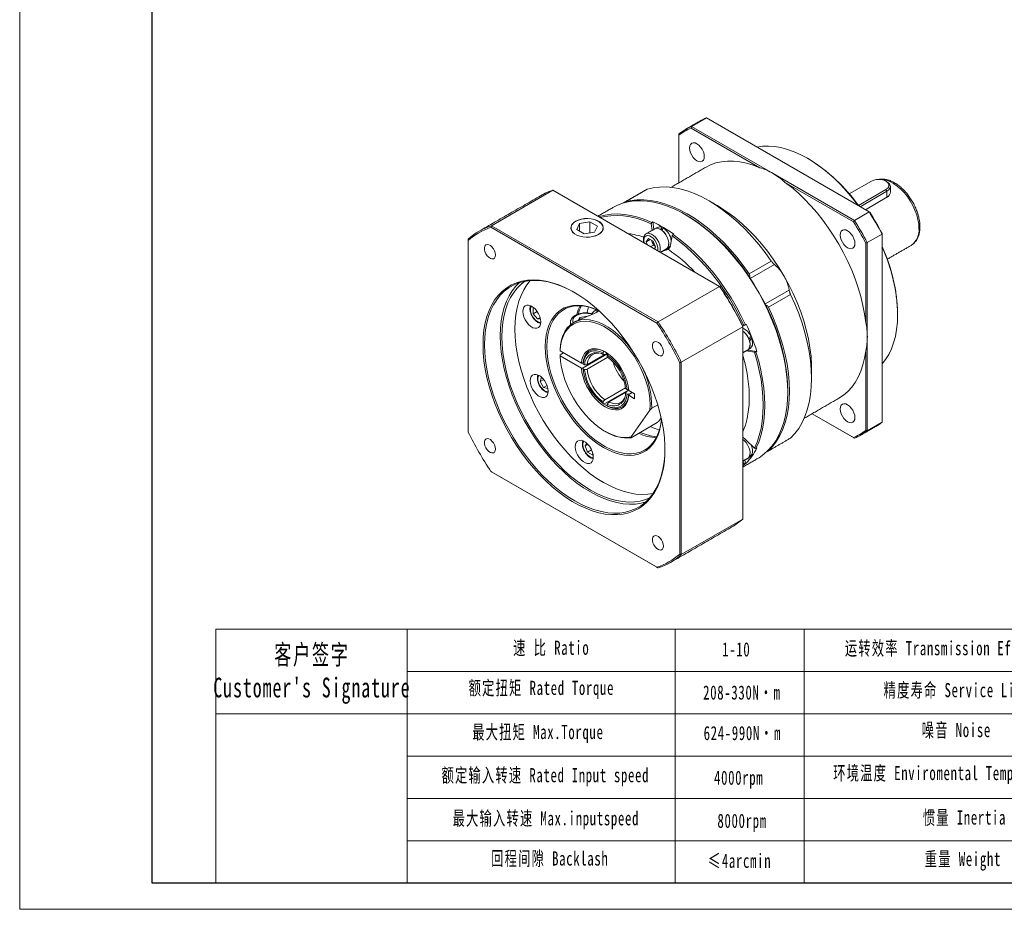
# Model space of a CAD drawing. Header units: millimetres. Extents: x -67 to 891, y -100 to 577.
# Tile 1 of 4: x -67 to 358, y -100 to 283. Entities that reach past the tile are written whole.
import ezdxf

# ---------------------------------------------------------------- set-up
doc = ezdxf.new("R2010")
doc.units = ezdxf.units.MM
doc.header["$LTSCALE"] = 15
doc.layers.get('0').update_dxf_attribs({"lineweight": 18})
doc.layers.add('7标注层', color=4, linetype='Continuous', lineweight=18)
doc.layers.add('图框_外框线', color=7, linetype='Continuous', lineweight=18)
doc.styles.add('标准', font='txt', dxfattribs={"width": 0.667})

msp = doc.modelspace()

# ---------------------------------------------------------------- linework, layer by layer
at = {"color": 7, "linetype": 'Continuous', "lineweight": 15}
for p, q in [((229.69, 240.95), (223.32, 237.27)), ((299.97, 200.37), (229.69, 240.95)), ((217.81, 234.09), (217.81, 233.53)), ((252.76, 219.46), (223.1, 236.58)), ((223.32, 237.27), (258.46, 216.99)), ((217.81, 233.53), (217.81, 212.96)), ((258.46, 216.99), (293.6, 196.7)), ((293.12, 196.16), (263.46, 213.29)), ((300.96, 213.68), (291.36, 208.13)), ((163.5, 209.77), (136.98, 194.46)), ((235.35, 168.29), (163.5, 209.77)), ((204.07, 210.16), (194.53, 204.65)), ((295.26, 203.2), (307.18, 210.08)), ((307.61, 209.35), (296.02, 202.66)), ((307.61, 209.35), (307.18, 210.08)), ((307.61, 206.73), (307.61, 209.35)), ((309.07, 211.39), (309.07, 208.9)), ((307.61, 206.73), (298.28, 201.35)), ((293.6, 196.7), (299.97, 200.37)), ((179.4, 196.09), (174.94, 195.4)), ((182.67, 194.21), (179.4, 196.09)), ((179.4, 191.31), (179.4, 196.09)), ((206.17, 195.88), (206.53, 196.08)), ((206.53, 196.08), (206.98, 192.84)), ((208.35, 152.44), (136.75, 193.77)), ((136.98, 194.46), (208.83, 152.98)), ((174.94, 195.4), (173.75, 192.83)), ((173.75, 192.83), (177.01, 190.94)), ((174.94, 192.14), (174.94, 195.4)), ((177.01, 190.94), (181.47, 191.63)), ((181.47, 191.63), (182.67, 194.21)), ((206.27, 192.43), (205.88, 195.23)), ((210.43, 193.77), (210.43, 192.55)), ((126.94, 188.66), (126.94, 188.11)), ((126.94, 188.11), (126.94, 105.42)), ((203.67, 187.51), (204.69, 188.96)), ((205.44, 188.53), (203.67, 187.51)), ((204.14, 186.3), (203.67, 187.51)), ((204.69, 188.96), (206.73, 187.78)), ((206.3, 187.42), (206, 188.21)), ((206.81, 186.1), (206.3, 187.42)), ((206.73, 187.78), (207.75, 185.15)), ((214.88, 190.04), (214.21, 186.03)), ((215.65, 190.81), (215.3, 190.61)), ((298.42, 152.74), (298.42, 186.99)), ((305.49, 190.82), (299.12, 187.14)), ((299.12, 187.14), (299.12, 146.56)), ((305.49, 191.07), (305.49, 190.82)), ((305.49, 109.66), (305.49, 190.82)), ((206.81, 186.1), (205.65, 185.43)), ((207.55, 185.68), (206.81, 186.1)), ((207.75, 185.15), (207.29, 184.49)), ((248.15, 173.7), (257.7, 179.21)), ((259.03, 177.71), (248.64, 171.71)), ((208.83, 152.98), (235.35, 168.29)), ((255, 160.7), (265.39, 166.7)), ((266.02, 164.8), (256.47, 159.29)), ((155.01, 158.78), (155.52, 158.82)), ((155.01, 156.42), (155.01, 158.78)), ((156.72, 157.41), (155.01, 156.42)), ((182.45, 158.17), (182.45, 157.23)), ((156.78, 154.22), (155.01, 156.42)), ((157.95, 154.9), (156.78, 154.22)), ((158.1, 154.34), (156.78, 154.22)), ((174.53, 153.8), (175.05, 154.92)), ((175.05, 154.92), (178.4, 155.44)), ((175.05, 154.02), (175.05, 154.92)), ((312.2, 156.57), (312.2, 156.16)), ((171, 152.69), (171, 151.71)), ((245.38, 150.9), (218.87, 135.59)), ((245.35, 151.24), (245.9, 151.45)), ((245.38, 151.17), (245.38, 150.9)), ((245.38, 67.93), (245.38, 150.9)), ((246.52, 151.76), (246.88, 151.97)), ((249.17, 146.09), (248.34, 146.02)), ((299.12, 146.56), (299.12, 105.98)), ((175.77, 135.11), (166.56, 140.43)), ((250.4, 139.85), (246.79, 140.42)), ((247.5, 140.83), (251.44, 140.21)), ((251.44, 140.21), (251.08, 140.01)), ((298.42, 106.14), (298.42, 140.39)), ((166.56, 138.8), (167.97, 139.61)), ((166.56, 138.39), (175.77, 133.07)), ((176.47, 133.13), (187.14, 139.29)), ((187.19, 137.68), (178.25, 132.52)), ((178.26, 134.55), (185.73, 138.87)), ((185.1, 139.68), (185.1, 138.92)), ((186.88, 139.48), (185.81, 138.86)), ((186.87, 137.9), (186.87, 138.66)), ((176.48, 132.73), (177.13, 132.35)), ((177.14, 134.38), (176.49, 134.76)), ((218.16, 52.77), (218.16, 135.45)), ((218.87, 135.59), (218.87, 52.62)), ((275.08, 132.69), (275.08, 128.6)), ((158, 127.22), (158.51, 129.12)), ((159.5, 128.09), (158, 127.22)), ((159.44, 124.72), (158, 127.22)), ((160.94, 125.59), (159.44, 124.72)), ((161.34, 124.22), (159.44, 124.72)), ((196.17, 123.71), (185.46, 117.52)), ((185.81, 119.37), (194.79, 124.55)), ((195.49, 123.79), (194.83, 124.17)), ((195.14, 122.77), (196.2, 123.38)), ((198.71, 121.87), (196.2, 123.32)), ((195.1, 122.69), (187.58, 118.35)), ((194.84, 122.12), (195.5, 121.75)), ((197.56, 122.53), (196.2, 121.75)), ((197.61, 122.5), (196.2, 121.69)), ((196.2, 121.28), (198.71, 119.83)), ((198.71, 119.83), (198.71, 121.87)), ((264.83, 123.09), (264.83, 122.68)), ((185.1, 118.49), (185.1, 117.73)), ((186.87, 116.71), (186.87, 117.47)), ((197.24, 103.39), (205.35, 114.91)), ((206.11, 115.7), (208.7, 117.2)), ((209.27, 110.33), (210.17, 111.62)), ((275.3, 113.36), (293.12, 103.08)), ((293.6, 102.8), (275.3, 113.36)), ((197.19, 103.01), (208.5, 109.54)), ((299.12, 105.98), (305.49, 109.66)), ((246.77, 102.12), (250.4, 98.5)), ((256.47, 97.36), (266.02, 102.87)), ((177.36, 99.44), (178.12, 100.53)), ((178.53, 100.12), (177.36, 99.44)), ((178.38, 96.81), (177.36, 99.44)), ((180.1, 97.8), (178.38, 96.81)), ((251.08, 98.37), (251.44, 98.57)), ((180.42, 95.64), (178.38, 96.81)), ((180.71, 96.05), (180.42, 95.64)), ((249.17, 95.31), (249.04, 95.48)), ((245.38, 91.59), (245.9, 92.09)), ((246.52, 91.88), (245.38, 90.8)), ((245.9, 92.09), (245.4, 92.87)), ((246.1, 93.28), (246.88, 92.08)), ((246.88, 92.08), (246.52, 91.88)), ((136.75, 88.44), (208.35, 47.1)), ((208.83, 46.83), (136.98, 88.31)), ((218.87, 52.62), (245.38, 67.93))]:
    msp.add_line(p, q, dxfattribs=at)
for p, q in [((100.64, 20.47), (100.64, -89.04)), ((216.24, 20.47), (216.24, -89.04))]:
    msp.add_line(p, q)
for points in [[(222.43, 227.96), (222.54, 228.85), (222.85, 229.55), (223.36, 230.02), (224.02, 230.22), (224.79, 230.15), (225.61, 229.8), (226.43, 229.2), (227.2, 228.39), (227.86, 227.42), (228.37, 226.37), (228.68, 225.3), (228.79, 224.29), (228.68, 223.4), (228.37, 222.7), (227.86, 222.23), (227.2, 222.02), (226.43, 222.1), (225.61, 222.45), (224.79, 223.05), (224.02, 223.86), (223.36, 224.82), (222.85, 225.88), (222.54, 226.95), (222.43, 227.96)], [(295.16, 203.15), (292.76, 206.28), (290.19, 209.33), (287.52, 212.21), (284.78, 214.9), (281.97, 217.4), (279.11, 219.67), (276.22, 221.71), (273.31, 223.52), (270.41, 225.07), (267.52, 226.36), (264.66, 227.39), (261.85, 228.14), (259.1, 228.62), (256.44, 228.81), (253.87, 228.73), (251.47, 228.37)], [(229.36, 219.63), (231.52, 220.7), (233.82, 221.51), (236.25, 222.04), (238.8, 222.3), (241.44, 222.28), (244.18, 221.98), (246.98, 221.41), (249.85, 220.57), (252.76, 219.46)], [(263.46, 213.29), (266.37, 211.04), (269.24, 208.57), (272.04, 205.9), (274.78, 203.03), (277.42, 200), (279.97, 196.8), (282.4, 193.46), (284.7, 190), (286.86, 186.43), (288.87, 182.78), (290.72, 179.05), (292.39, 175.28), (293.89, 171.48), (295.2, 167.67), (296.31, 163.87), (297.22, 160.1), (297.92, 156.39), (298.42, 152.74)], [(307.18, 210.08), (307.93, 210.66), (308.37, 211.34), (308.46, 212.06), (308.19, 212.77), (307.59, 213.4), (306.71, 213.91), (305.61, 214.26), (304.39, 214.41), (303.14, 214.36), (301.96, 214.11), (300.96, 213.68)], [(321.4, 193.3), (321.29, 195.19), (320.96, 197.16), (320.42, 199.18), (319.68, 201.22), (318.75, 203.23), (317.65, 205.17), (316.41, 207.01), (315.04, 208.71), (313.58, 210.24), (312.05, 211.57), (310.48, 212.66), (308.9, 213.51), (307.35, 214.09), (305.84, 214.39), (304.43, 214.41), (304.4, 214.41)], [(307.61, 213.43), (308.4, 212.83), (308.9, 212.14), (309.07, 211.39), (308.9, 210.64), (308.4, 209.95), (307.61, 209.35)], [(204.07, 210.16), (206.69, 210.79), (209.43, 211.12), (212.28, 211.15), (215.23, 210.88), (218.26, 210.31), (221.36, 209.45), (224.51, 208.3), (227.69, 206.86), (230.89, 205.15), (234.08, 203.17), (237.27, 200.93), (240.41, 198.45), (243.51, 195.73), (246.54, 192.8), (249.49, 189.66), (252.35, 186.34), (255.09, 182.85), (257.7, 179.21)], [(264.83, 122.68), (264.72, 126.31), (264.4, 130.03), (263.86, 133.85), (263.12, 137.74), (262.16, 141.68), (261.01, 145.65), (259.65, 149.63), (258.11, 153.6), (256.39, 157.55), (254.49, 161.46), (252.42, 165.3), (250.21, 169.05), (247.84, 172.7), (245.35, 176.24), (242.73, 179.64), (240.01, 182.88), (237.19, 185.96), (234.29, 188.85), (231.33, 191.54), (228.31, 194.03), (225.25, 196.28), (222.18, 198.31), (219.09, 200.09), (216.01, 201.62), (212.96, 202.89), (209.94, 203.89), (206.98, 204.62), (204.08, 205.07), (201.26, 205.25), (198.54, 205.15), (195.92, 204.77), (193.42, 204.12), (191.06, 203.19), (189.39, 202.32)], [(194.53, 204.65), (197.14, 205.28), (199.88, 205.61), (202.73, 205.64), (205.68, 205.37), (208.71, 204.8), (211.81, 203.94), (214.96, 202.79), (218.14, 201.35), (221.34, 199.64), (224.54, 197.66), (227.72, 195.42), (230.87, 192.94), (233.97, 190.22), (237, 187.29), (239.95, 184.15), (242.8, 180.83), (245.54, 177.34), (248.15, 173.7)], [(234.43, 203.1), (235.94, 202.2), (238.97, 200.18), (241.98, 197.93), (244.95, 195.43), (247.85, 192.72), (250.68, 189.8), (253.42, 186.7), (256.05, 183.42), (258.57, 180), (260.94, 176.43), (263.17, 172.76)], [(173.26, 196.37), (172.34, 195.72), (171.67, 194.96), (171.29, 194.15), (171.22, 193.3), (171.45, 192.47), (171.97, 191.68), (172.77, 190.97), (173.8, 190.38), (175.03, 189.92), (176.4, 189.61), (177.84, 189.48), (179.3, 189.52), (180.72, 189.74), (182.02, 190.13), (183.16, 190.66), (184.08, 191.32), (184.74, 192.07), (185.12, 192.88), (185.2, 193.73), (184.97, 194.56), (184.44, 195.35), (183.65, 196.06), (182.61, 196.66), (181.39, 197.12), (180.02, 197.42), (178.57, 197.55), (177.11, 197.51), (175.7, 197.29), (174.39, 196.91), (173.26, 196.37)], [(173.32, 196.34), (172.41, 195.69), (171.75, 194.95), (171.37, 194.14), (171.3, 193.31), (171.53, 192.48), (172.04, 191.7), (172.83, 191), (173.85, 190.41), (175.07, 189.96), (176.42, 189.66), (177.85, 189.53), (179.29, 189.57), (180.69, 189.79), (181.97, 190.17), (183.1, 190.69), (184.01, 191.34), (184.67, 192.08), (185.04, 192.89), (185.12, 193.73), (184.89, 194.55), (184.37, 195.33), (183.58, 196.03), (182.56, 196.62), (181.35, 197.07), (180, 197.37), (178.57, 197.5), (177.13, 197.46), (175.73, 197.24), (174.44, 196.87), (173.32, 196.34)], [(183.3, 198.33), (183.51, 198.4), (186.01, 199.06), (188.64, 199.43), (191.37, 199.53), (194.2, 199.35), (197.1, 198.9), (200.08, 198.16), (203.11, 197.15), (206.17, 195.88)], [(205.88, 195.23), (202.84, 196.5), (199.83, 197.51), (196.87, 198.24), (193.98, 198.69), (191.17, 198.87), (188.46, 198.78), (185.85, 198.4), (183.98, 197.94)], [(220.99, 199.02), (222.52, 198.11), (225.57, 196.1), (228.6, 193.86), (231.59, 191.4), (234.53, 188.73), (237.41, 185.86), (240.21, 182.81), (242.91, 179.59), (245.5, 176.22), (247.98, 172.71), (250.32, 169.09), (252.52, 165.36), (254.57, 161.55), (256.45, 157.68), (258.17, 153.77), (259.7, 149.82), (261.04, 145.87), (262.18, 141.93), (263.13, 138.03), (263.87, 134.17), (264.4, 130.38), (264.72, 126.69), (264.83, 123.09)], [(203.76, 190.97), (204.35, 191.18), (205.15, 191.15), (206.02, 190.84), (206.91, 190.26), (207.75, 189.46), (208.5, 188.48), (209.1, 187.39), (209.53, 186.24), (209.75, 185.12), (209.75, 184.1), (209.53, 183.24), (209.51, 183.2)], [(207.46, 193.11), (208.06, 193.32), (208.86, 193.29), (209.73, 192.98), (210.62, 192.41), (211.46, 191.61), (212.21, 190.62), (212.82, 189.53), (213.24, 188.39), (213.46, 187.27), (213.46, 186.24), (213.24, 185.38), (212.82, 184.73), (212.46, 184.45)], [(210.61, 192.37), (211.45, 191.56), (212.2, 190.58), (212.8, 189.49), (213.22, 188.34), (213.43, 187.23), (213.41, 186.22), (213.18, 185.37), (212.74, 184.74), (212.43, 184.5)], [(287.43, 190.44), (287.54, 191.32), (287.85, 192.03), (288.36, 192.5), (289.02, 192.7), (289.79, 192.62), (290.61, 192.27), (291.43, 191.67), (292.2, 190.86), (292.86, 189.9), (293.37, 188.85), (293.68, 187.78), (293.79, 186.76), (293.68, 185.87), (293.37, 185.17), (292.86, 184.7), (292.2, 184.5), (291.43, 184.57), (290.61, 184.93), (289.79, 185.53), (289.02, 186.34), (288.36, 187.3), (287.85, 188.35), (287.54, 189.42), (287.43, 190.44)], [(208.61, 183.72), (208.69, 184.14), (208.69, 185.08), (208.47, 186.12), (208.04, 187.17), (207.45, 188.17), (206.72, 189.02), (205.92, 189.67), (205.1, 190.08), (204.33, 190.21), (203.66, 190.05), (203.15, 189.62), (202.82, 188.94), (202.71, 188.07)], [(202.71, 188.07), (202.82, 187.06), (202.82, 187.06)], [(245.9, 151.45), (244.01, 155.35), (241.96, 159.17), (239.75, 162.92), (237.39, 166.56), (234.91, 170.08), (232.3, 173.47), (229.59, 176.7), (226.78, 179.76), (223.89, 182.64), (220.93, 185.32), (217.93, 187.79), (214.88, 190.04)], [(215.3, 190.61), (218.36, 188.35), (221.39, 185.86), (224.36, 183.16), (227.27, 180.26), (230.1, 177.18), (232.83, 173.92), (235.46, 170.51), (237.96, 166.97), (240.33, 163.3), (242.55, 159.53), (244.62, 155.68), (246.52, 151.76)], [(138.7, 181.84), (138.6, 182.72), (138.29, 183.64), (137.8, 184.53), (137.18, 185.3), (136.48, 185.89), (135.77, 186.24), (135.1, 186.32), (134.54, 186.13), (134.13, 185.68), (133.92, 185.01), (133.92, 184.18), (134.13, 183.27), (134.54, 182.35), (135.1, 181.52), (135.77, 180.83), (136.48, 180.35), (137.18, 180.13), (137.8, 180.19), (138.29, 180.52), (138.6, 181.08), (138.7, 181.84)], [(214.14, 185.71), (213.73, 185.27), (213.56, 185.15)], [(133.31, 143.09), (133.41, 146.38), (133.73, 149.52), (134.27, 152.51), (135.01, 155.32), (135.96, 157.94), (137.1, 160.35), (138.44, 162.55), (139.97, 164.51), (141.67, 166.24), (143.55, 167.71), (145.58, 168.93), (147.76, 169.88), (150.07, 170.56), (152.51, 170.97), (155.06, 171.1), (157.7, 170.96), (160.42, 170.54), (163.21, 169.85), (166.05, 168.88), (168.93, 167.65), (171.83, 166.17), (174.72, 164.43), (177.61, 162.46), (180.47, 160.25), (183.29, 157.83), (186.05, 155.2), (188.73, 152.38), (191.33, 149.39), (193.82, 146.24), (196.2, 142.95), (198.45, 139.54), (200.56, 136.02), (202.51, 132.42), (204.3, 128.75), (205.92, 125.03), (207.35, 121.29), (208.6, 117.55), (209.64, 113.82), (210.49, 110.13), (211.13, 106.5), (211.55, 102.94), (211.77, 99.47), (211.77, 96.12), (211.55, 92.91), (211.13, 89.84), (210.49, 86.94), (209.64, 84.23), (208.6, 81.71), (207.35, 79.4), (205.92, 77.32), (204.3, 75.47), (202.51, 73.87), (200.56, 72.52), (198.45, 71.44), (196.2, 70.62), (193.82, 70.08), (191.33, 69.81), (188.73, 69.81), (186.05, 70.09), (183.29, 70.65), (180.47, 71.48), (177.61, 72.58), (174.72, 73.94), (171.83, 75.55), (168.93, 77.4), (166.05, 79.5), (163.21, 81.81), (160.42, 84.34), (157.7, 87.06), (155.06, 89.97), (152.51, 93.04), (150.07, 96.27), (147.76, 99.62), (145.58, 103.09), (143.55, 106.65), (141.67, 110.29), (139.97, 113.98), (138.44, 117.71), (137.1, 121.46), (135.96, 125.19), (135.01, 128.91), (134.27, 132.57), (133.73, 136.17), (133.41, 139.69), (133.31, 143.09)], [(172.73, 165.65), (170, 167.1), (167.11, 168.4), (164.25, 169.42), (161.44, 170.18), (158.7, 170.65), (156.03, 170.85), (153.46, 170.76), (151, 170.4), (148.66, 169.75), (146.45, 168.83), (144.39, 167.65), (142.5, 166.2), (140.77, 164.49), (139.22, 162.54), (137.86, 160.36), (136.7, 157.95), (135.74, 155.33), (134.99, 152.52), (134.45, 149.54), (134.12, 146.39), (134.01, 143.09)], [(141.44, 146.56), (141.54, 149.8), (141.86, 152.89), (142.39, 155.82), (143.13, 158.58), (144.08, 161.15), (145.22, 163.51), (146.55, 165.66), (148.07, 167.57), (149.77, 169.25), (151.33, 170.46)], [(147.09, 149.83), (147.2, 153.06), (147.52, 156.16), (148.05, 159.09), (148.79, 161.85), (149.73, 164.41), (150.88, 166.78), (152.21, 168.92), (153.68, 170.78)], [(263.17, 172.76), (265.24, 168.99), (267.14, 165.15), (268.85, 161.26), (270.37, 157.34), (271.69, 153.42), (272.8, 149.51), (273.7, 145.64), (274.37, 141.82), (274.83, 138.09), (275.05, 134.46), (275.08, 132.69)], [(140.73, 146.97), (140.84, 150.27), (141.16, 153.41), (141.71, 156.4), (142.46, 159.21), (143.42, 161.83), (144.58, 164.23), (145.94, 166.42), (147.49, 168.37), (148.97, 169.86)], [(266.02, 164.8), (267.87, 160.71), (269.52, 156.59), (270.97, 152.46), (272.21, 148.34), (273.24, 144.25), (274.04, 140.21), (274.62, 136.24), (274.96, 132.36), (275.08, 128.6), (274.96, 124.98), (274.62, 121.5), (274.04, 118.2), (273.24, 115.09), (272.21, 112.18), (270.97, 109.49), (269.52, 107.03), (267.87, 104.82), (266.02, 102.87)], [(150.48, 157.44), (150.6, 158.45), (150.93, 159.27), (151.46, 159.85), (152.16, 160.16), (152.99, 160.19), (153.9, 159.92), (154.84, 159.38), (155.75, 158.59), (156.58, 157.61), (157.28, 156.49), (157.82, 155.29), (158.15, 154.09), (158.26, 152.95), (158.15, 151.94), (157.82, 151.12), (157.28, 150.53), (156.58, 150.22), (155.75, 150.2), (154.84, 150.46), (153.9, 151), (152.99, 151.79), (152.16, 152.77), (151.46, 153.89), (150.93, 155.09), (150.6, 156.3), (150.48, 157.44)], [(154.16, 159.8), (153.94, 159.38), (153.78, 158.55), (153.83, 157.57), (154.11, 156.52), (154.58, 155.48), (155.21, 154.52), (155.97, 153.71), (156.78, 153.11)], [(160.18, 142.28), (160.28, 144.89), (160.6, 147.36), (161.13, 149.66), (161.87, 151.77), (162.81, 153.68), (163.94, 155.37), (165.25, 156.82), (166.73, 158.02), (168.37, 158.97), (170.15, 159.65), (172.06, 160.06), (174.09, 160.19), (176.21, 160.05), (178.41, 159.63), (180.67, 158.94), (182.96, 157.99), (183.28, 157.83)], [(183.37, 157.76), (181.59, 158.52), (179.32, 159.27), (177.11, 159.74), (174.97, 159.94), (172.92, 159.85), (170.99, 159.48), (169.19, 158.84), (167.53, 157.93), (166.03, 156.75), (164.7, 155.32), (163.55, 153.65), (162.6, 151.76), (161.86, 149.65), (161.32, 147.36), (160.99, 144.89), (160.88, 142.28)], [(178.23, 156.84), (178.29, 157.15), (178.81, 159.4)], [(256.47, 159.29), (258.32, 155.2), (259.98, 151.08), (261.43, 146.95), (262.67, 142.83), (263.69, 138.74), (264.5, 134.69), (265.07, 130.73), (265.42, 126.85), (265.53, 123.09), (265.42, 119.47), (265.07, 115.99), (264.5, 112.69), (263.69, 109.58), (262.67, 106.67), (261.43, 103.98), (259.98, 101.52), (258.32, 99.31), (256.47, 97.36)], [(156.78, 153.11), (157.59, 152.77), (158.26, 152.7)], [(166.56, 140.84), (166.76, 143.11), (167.18, 145.22), (167.81, 147.15), (168.64, 148.87), (169.67, 150.36), (170.89, 151.61), (172.27, 152.61), (173.81, 153.33), (175.49, 153.79), (177.28, 153.96), (179.18, 153.85), (181.16, 153.46), (183.19, 152.79), (185.26, 151.85), (187.34, 150.66), (189.41, 149.21), (191.44, 147.54), (193.42, 145.66), (195.32, 143.59), (197.12, 141.34), (198.81, 138.96), (198.81, 138.95)], [(205.35, 114.91), (205.43, 117.25), (205.29, 119.71), (204.94, 122.26), (204.37, 124.89), (203.6, 127.55), (202.62, 130.21), (201.46, 132.86), (200.12, 135.45), (198.63, 137.96), (196.99, 140.36), (195.22, 142.62), (193.35, 144.72), (191.4, 146.63), (189.39, 148.34), (187.34, 149.81), (185.27, 151.05), (183.21, 152.02), (181.19, 152.73), (179.21, 153.15), (177.32, 153.3), (175.52, 153.16), (173.84, 152.74), (172.3, 152.05), (170.91, 151.08), (169.69, 149.85), (168.66, 148.38), (167.82, 146.69), (167.18, 144.78), (166.76, 142.69), (166.56, 140.43)], [(180.37, 156.22), (179.76, 156.4), (178.49, 156.63), (177.17, 156.67), (175.86, 156.54), (174.65, 156.22), (173.61, 155.75), (172.79, 155.15), (172.25, 154.45), (172.01, 153.7), (172.09, 152.93), (172.24, 152.59)], [(305.49, 134.8), (306.99, 136.71), (308.35, 138.89), (309.52, 141.3), (310.48, 143.92), (311.23, 146.73), (311.77, 149.71), (312.1, 152.86), (312.2, 156.16)], [(206.71, 78.92), (204.37, 78.58), (201.85, 78.5), (199.23, 78.69), (196.53, 79.16), (193.77, 79.89), (190.97, 80.9), (188.13, 82.17), (185.28, 83.69), (182.42, 85.46), (179.59, 87.47), (176.78, 89.7), (174.02, 92.15), (171.33, 94.79), (168.71, 97.62), (166.19, 100.62), (163.77, 103.77), (161.47, 107.06), (159.31, 110.46), (157.29, 113.95), (155.42, 117.53), (153.73, 121.16), (152.21, 124.83), (150.88, 128.52), (149.73, 132.2), (148.79, 135.85), (148.05, 139.47), (147.52, 143.01), (147.2, 146.47), (147.09, 149.83)], [(171.17, 151.85), (171.12, 151.98), (171, 152.74)], [(245.38, 149.02), (245.82, 148.68), (246.65, 147.84), (247.38, 146.84), (247.96, 145.73), (248.35, 144.58), (248.54, 143.48), (248.5, 142.47), (248.24, 141.64), (247.79, 141.03), (247.51, 140.84)], [(203.55, 75.31), (201.53, 74.77), (199.07, 74.4), (196.5, 74.32), (193.83, 74.51), (191.08, 74.99), (188.28, 75.74), (185.42, 76.77), (182.53, 78.06), (179.62, 79.61), (176.72, 81.41), (173.83, 83.46), (170.97, 85.73), (168.16, 88.22), (165.41, 90.92), (162.75, 93.8), (160.18, 96.85), (157.71, 100.06), (155.37, 103.41), (153.17, 106.87), (151.11, 110.43), (149.22, 114.07), (147.49, 117.77), (145.94, 121.51), (144.58, 125.26), (143.42, 129.01), (142.46, 132.74), (141.71, 136.42), (141.16, 140.03), (140.84, 143.55), (140.73, 146.97)], [(205.26, 77.04), (203.43, 76.3), (201.13, 75.67), (198.71, 75.31), (196.19, 75.23), (193.57, 75.42), (190.88, 75.89), (188.12, 76.63), (185.31, 77.63), (182.47, 78.9), (179.62, 80.43), (176.77, 82.2), (173.93, 84.21), (171.12, 86.44), (168.37, 88.88), (165.67, 91.53), (163.05, 94.36), (160.53, 97.36), (158.11, 100.51), (155.81, 103.79), (153.65, 107.19), (151.63, 110.69), (149.77, 114.26), (148.07, 117.9), (146.55, 121.56), (145.22, 125.25), (144.08, 128.93), (143.13, 132.59), (142.39, 136.2), (141.86, 139.75), (141.54, 143.21), (141.44, 146.56)], [(211.2, 139.98), (211.1, 140.86), (210.79, 141.79), (210.3, 142.68), (209.68, 143.45), (208.98, 144.04), (208.27, 144.39), (207.6, 144.47), (207.04, 144.28), (206.63, 143.83), (206.42, 143.16), (206.42, 142.33), (206.63, 141.42), (207.04, 140.5), (207.6, 139.66), (208.27, 138.97), (208.98, 138.5), (209.68, 138.28), (210.3, 138.34), (210.79, 138.66), (211.1, 139.23), (211.2, 139.98)], [(249.17, 146.09), (249.51, 144.95), (249.64, 143.87), (249.54, 142.91), (249.22, 142.14), (248.71, 141.6), (248.62, 141.54)], [(134.01, 143.09), (134.12, 139.68), (134.45, 136.15), (134.99, 132.54), (135.74, 128.86), (136.7, 125.13), (137.86, 121.39), (139.22, 117.63), (140.77, 113.89), (142.5, 110.2), (144.39, 106.55), (146.45, 102.99), (148.66, 99.53), (151, 96.18), (153.46, 92.98), (156.03, 89.92), (158.7, 87.04), (161.44, 84.35), (164.25, 81.86), (167.11, 79.58), (170, 77.54), (172.9, 75.73), (175.81, 74.18), (178.7, 72.89), (181.56, 71.86), (184.37, 71.11), (187.11, 70.64), (189.78, 70.44), (192.35, 70.52), (194.81, 70.89), (197.15, 71.53), (199.36, 72.45), (201.41, 73.64), (203.31, 75.09), (205.04, 76.79), (206.58, 78.74), (207.94, 80.93), (209.11, 83.34), (210.07, 85.95), (210.82, 88.76), (211.36, 91.75), (211.69, 94.9), (211.79, 97.92)], [(210.3, 111.03), (210.27, 110.68), (209.95, 108.22), (209.42, 105.92), (208.69, 103.8), (207.75, 101.89), (206.62, 100.21), (205.31, 98.75), (203.83, 97.55), (202.19, 96.6), (200.41, 95.92), (198.49, 95.51), (196.47, 95.38), (194.35, 95.52), (192.15, 95.94), (189.89, 96.63), (187.59, 97.59), (185.28, 98.8), (182.96, 100.26), (180.67, 101.96), (178.41, 103.87), (176.21, 105.99), (174.09, 108.3), (172.06, 110.77), (170.15, 113.39), (168.37, 116.13), (166.73, 118.97), (165.25, 121.88), (163.94, 124.85), (162.81, 127.84), (161.87, 130.83), (161.13, 133.79), (160.6, 136.7), (160.28, 139.54), (160.18, 142.28)], [(160.88, 142.28), (160.99, 139.54), (161.32, 136.7), (161.86, 133.78), (162.6, 130.81), (163.55, 127.82), (164.7, 124.83), (166.03, 121.87), (167.53, 118.96), (169.19, 116.13), (170.99, 113.4), (172.92, 110.8), (174.97, 108.36), (177.11, 106.08), (179.32, 104), (181.59, 102.13), (183.89, 100.49), (186.21, 99.08), (188.53, 97.94), (190.82, 97.05), (193.06, 96.44), (195.24, 96.11), (197.33, 96.05), (199.32, 96.28), (201.19, 96.78), (202.93, 97.56), (204.51, 98.61), (205.92, 99.92), (207.16, 101.47), (208.21, 103.25), (209.06, 105.25), (209.7, 107.46), (210.14, 109.84), (210.28, 111.14)], [(175.77, 135.11), (176.01, 136.71), (176.48, 138.11), (177.15, 139.3), (178.01, 140.24), (179.05, 140.92), (180.25, 141.32), (181.57, 141.43), (182.99, 141.25), (184.47, 140.78), (185.99, 140.03), (187.5, 139.03), (188.98, 137.79), (190.4, 136.33), (191.72, 134.7), (192.92, 132.92), (193.96, 131.04), (194.82, 129.1), (195.49, 127.13), (195.96, 125.19), (196.2, 123.32)], [(186.17, 139.93), (184.88, 140.55), (183.45, 141), (182.08, 141.18), (180.81, 141.07), (179.66, 140.69), (178.65, 140.04), (177.82, 139.14), (177.17, 137.99), (176.72, 136.64), (176.48, 135.11)], [(176.48, 135.17), (176.74, 136.75), (177.23, 138.14), (177.94, 139.29), (178.84, 140.19), (179.92, 140.81), (181.15, 141.13), (182.51, 141.15), (183.95, 140.87), (185.46, 140.3)], [(185.1, 139.68), (183.66, 140.23), (182.27, 140.49), (180.97, 140.47), (179.79, 140.16), (178.76, 139.57), (177.89, 138.71), (177.21, 137.6), (176.74, 136.28), (176.49, 134.76)], [(298.42, 140.39), (297.92, 137.31), (297.22, 134.41), (296.31, 131.69), (295.2, 129.18), (293.89, 126.87), (292.39, 124.8), (290.72, 122.96), (288.87, 121.37), (286.86, 120.04), (286.86, 120.03)], [(166.56, 138.39), (166.77, 135.88), (167.19, 133.28), (167.83, 130.62), (168.68, 127.93), (169.73, 125.25), (170.97, 122.6), (172.37, 120.02), (173.94, 117.52), (175.64, 115.16), (177.46, 112.94), (179.38, 110.89), (181.37, 109.05), (183.42, 107.42), (185.49, 106.03), (187.57, 104.9), (189.64, 104.03), (191.66, 103.44), (193.62, 103.14), (195.48, 103.12), (197.24, 103.39)], [(245.38, 138.65), (245.57, 137.99), (246.51, 134.35), (247.25, 130.76), (247.78, 127.23), (248.1, 123.78), (248.21, 120.44), (248.1, 117.22), (247.78, 114.14), (247.25, 111.23), (246.51, 108.48), (245.57, 105.93), (245.38, 105.5)], [(250.4, 98.5), (251.55, 101.12), (252.51, 103.94), (253.25, 106.95), (253.79, 110.14), (254.11, 113.48), (254.22, 116.97), (254.11, 120.58), (253.79, 124.29), (253.25, 128.1), (252.51, 131.97), (251.55, 135.9), (250.4, 139.85)], [(251.08, 140.01), (252.25, 136.02), (253.21, 132.07), (253.96, 128.17), (254.5, 124.34), (254.82, 120.6), (254.93, 116.97), (254.82, 113.46), (254.5, 110.09), (253.96, 106.89), (253.21, 103.85), (252.25, 101.01), (251.08, 98.37)], [(196.2, 121.28), (195.96, 119.68), (195.49, 118.28), (194.82, 117.09), (193.96, 116.15), (192.92, 115.47), (191.72, 115.07), (190.4, 114.96), (188.98, 115.14), (187.5, 115.61), (185.99, 116.35), (184.47, 117.36), (182.99, 118.6), (181.57, 120.06), (180.25, 121.69), (179.05, 123.47), (178.01, 125.35), (177.15, 127.29), (176.48, 129.26), (176.01, 131.2), (175.77, 133.07)], [(153.68, 127.55), (153.79, 128.56), (154.12, 129.38), (154.66, 129.97), (155.36, 130.28), (156.19, 130.3), (157.1, 130.04), (158.04, 129.5), (158.95, 128.71), (159.78, 127.73), (160.48, 126.61), (161.01, 125.41), (161.34, 124.2), (161.46, 123.06), (161.34, 122.05), (161.01, 121.23), (160.48, 120.65), (159.78, 120.34), (158.95, 120.31), (158.04, 120.58), (157.1, 121.12), (156.19, 121.91), (155.36, 122.89), (154.66, 124.01), (154.12, 125.21), (153.79, 126.41), (153.68, 127.55)], [(157.36, 129.92), (157.18, 129.58), (156.98, 128.78), (157.01, 127.82), (157.26, 126.77), (157.71, 125.72), (158.32, 124.75), (159.06, 123.91), (159.87, 123.29), (160.68, 122.91), (161.45, 122.82), (161.45, 122.82)], [(185.32, 117.61), (186.34, 116.97), (187.8, 116.25), (189.23, 115.8), (190.6, 115.62), (191.87, 115.72), (193.02, 116.11), (194.02, 116.76), (194.86, 117.66), (195.51, 118.8), (195.96, 120.15), (196.2, 121.69)], [(186.87, 116.71), (188.32, 116.16), (189.72, 115.89), (191.03, 115.92), (192.21, 116.25), (193.25, 116.85), (194.12, 117.73), (194.79, 118.86), (195.25, 120.21), (195.5, 121.75)], [(196.2, 121.75), (195.96, 120.14), (195.48, 118.73), (194.78, 117.55), (193.88, 116.64), (192.8, 116.01), (191.56, 115.67), (190.19, 115.64), (188.74, 115.92), (187.22, 116.5)], [(187.58, 118.35), (189, 117.84), (190.36, 117.65), (191.61, 117.78), (192.71, 118.22), (193.64, 118.97), (194.37, 120), (194.45, 120.15)], [(251.88, 94.07), (252.42, 94.39), (254.49, 95.85), (256.39, 97.56), (258.11, 99.52), (259.65, 101.71), (261.01, 104.13), (262.16, 106.77), (263.12, 109.61), (263.86, 112.63), (264.4, 115.83), (264.72, 119.19), (264.83, 122.68)], [(287.43, 115.38), (287.54, 116.27), (287.85, 116.97), (288.36, 117.44), (289.02, 117.64), (289.79, 117.56), (290.61, 117.21), (291.43, 116.61), (292.2, 115.8), (292.86, 114.84), (293.37, 113.79), (293.68, 112.72), (293.79, 111.7), (293.68, 110.81), (293.37, 110.11), (292.86, 109.64), (292.2, 109.44), (291.43, 109.52), (290.61, 109.87), (289.79, 110.47), (289.02, 111.28), (288.36, 112.24), (287.85, 113.29), (287.54, 114.36), (287.43, 115.38)], [(138.7, 98.12), (138.6, 99), (138.29, 99.92), (137.8, 100.81), (137.18, 101.58), (136.48, 102.17), (135.77, 102.52), (135.1, 102.6), (134.54, 102.41), (134.13, 101.96), (133.92, 101.29), (133.92, 100.46), (134.13, 99.55), (134.54, 98.63), (135.1, 97.8), (135.77, 97.11), (136.48, 96.63), (137.18, 96.41), (137.8, 96.47), (138.29, 96.79), (138.6, 97.36), (138.7, 98.12)], [(245.33, 102.3), (245.97, 101.8), (246.78, 100.94)], [(173.11, 99.12), (173.22, 100.13), (173.55, 100.95), (174.09, 101.54), (174.79, 101.85), (175.62, 101.87), (176.53, 101.61), (177.47, 101.07), (178.38, 100.28), (179.21, 99.3), (179.91, 98.18), (180.44, 96.98), (180.77, 95.77), (180.89, 94.63), (180.77, 93.62), (180.44, 92.8), (179.91, 92.22), (179.21, 91.91), (178.38, 91.88), (177.47, 92.15), (176.53, 92.69), (175.62, 93.47), (174.79, 94.46), (174.09, 95.58), (173.55, 96.78), (173.22, 97.98), (173.11, 99.12)], [(176.79, 101.48), (176.64, 101.24), (176.42, 100.46), (176.42, 99.51), (176.64, 98.47), (177.07, 97.42), (177.67, 96.43), (178.39, 95.58), (179.2, 94.92), (180.01, 94.52), (180.78, 94.39), (180.88, 94.39)], [(246.78, 100.94), (247.49, 99.91), (248.04, 98.79), (248.4, 97.65), (248.55, 96.55), (248.47, 95.58), (248.18, 94.78), (247.69, 94.21), (247.51, 94.09)], [(249.17, 95.31), (248.64, 94.81), (248.62, 94.8)], [(211.2, 56.26), (211.1, 57.14), (210.79, 58.07), (210.3, 58.96), (209.68, 59.73), (208.98, 60.32), (208.27, 60.67), (207.6, 60.75), (207.04, 60.56), (206.63, 60.11), (206.42, 59.44), (206.42, 58.61), (206.63, 57.7), (207.04, 56.78), (207.6, 55.94), (208.27, 55.25), (208.98, 54.78), (209.68, 54.56), (210.3, 54.62), (210.79, 54.94), (211.1, 55.51), (211.2, 56.26)]]:
    msp.add_lwpolyline(points, dxfattribs=at)
for centre, radius, start, end in [((239.55, 217.48), 25.46, 112.8081, 119.9899), ((233.17, 213.85), 25.41, 112.8038, 127.2069), ((232.98, 213.36), 25.24, 113.0472, 126.9636), ((234.74, 159.85), 74.45, 35.4296, 58.4695), ((172.09, 183.26), 27.87, 107.9677, 119.9623), ((188.95, 129.91), 131.49, 27.595, 32.405), ((189.8, 130.39), 130.64, 27.6765, 32.3235), ((181.79, 142.69), 58.84, 54.8663, 65.139), ((176.31, 126.17), 85.47, 32.5805, 58.4809), ((182.72, 126.31), 130.64, 27.6765, 32.3235), ((182.59, 126.23), 131.49, 27.595, 32.405), ((145.53, 168.07), 27.74, 107.9475, 132.0632), ((145.34, 167.58), 27.56, 108.1534, 131.8574), ((209.59, 191.87), 2.08, 66.0091, 117.8601), ((206.99, 187.04), 7.62, 7.3822, 57.4445), ((313.43, 192.49), 8, 305.5048, 5.8073), ((192.66, 160.35), 30.82, 71.096, 83.7257), ((209.62, 188.73), 3.57, 189.3465, 201.5125), ((210.09, 188.86), 4.05, 200.8725, 230.9147), ((212.81, 186.7), 2.29, 260.7077, 286.457), ((211.81, 186.28), 2.41, 303.1439, 354.0914), ((174.62, 127.13), 68.9, 43.3391, 56.0167), ((238.34, 154.71), 73.89, 1.4358, 24.6633), ((238.22, 154.41), 74.01, 1.3511, 24.639), ((117.28, 88.53), 142.47, 25.9604, 34.0396), ((118.12, 89.02), 141.62, 26.0301, 33.9699), ((191.73, 151.4), 18.6, 152.6987, 165.0637), ((192.78, 151.69), 18.95, 154.3307, 165.3401), ((187.97, 150.23), 9.91, 125.9496, 140.6791), ((179.38, 120.83), 85.47, 1.5146, 27.4195), ((90.77, 73.23), 142.47, 25.9604, 34.0396), ((90.9, 73.3), 141.62, 26.0301, 33.9699), ((242.97, 144.27), 6.4, 24.5464, 67.8437), ((240.74, 142.7), 7.8, 20.5335, 53.4346), ((155.3, 109.67), 100.88, 17.6216, 24.7898), ((244.7, 143.29), 3.84, 331.0387, 19.8013), ((182.35, 134.5), 5.21, 58.0738, 181.34), ((183.13, 134.67), 4.87, 88.6271, 181.4092), ((174.37, 121.48), 21.25, 6.2388, 53.9465), ((175.06, 121.89), 19.9, 6.5943, 53.6048), ((197.58, 134.89), 21.21, 185.8447, 233.9701), ((196.88, 134.48), 19.87, 186.1712, 233.6298), ((197.11, 134.61), 18.98, 186.3401, 233.4514), ((208.57, 141.23), 19.95, 196.0793, 223.9153), ((167.7, 116.09), 38.41, 359.4187, 27.6679), ((189.62, 121.91), 5.22, 238.2135, 2.3939), ((215.4, 130.06), 24.42, 245.8892, 255.8241), ((290.1, 129.93), 25.45, 300.0039, 307.2035), ((254.2, 167.57), 141.62, 206.0301, 213.9699), ((195.33, 119.59), 16.68, 237.381, 276.4131), ((209.25, 123.68), 20.72, 244.9504, 266.7567), ((210.12, 124.64), 21.29, 245.1792, 265.0867), ((242.15, 97.57), 6.48, 44.5588, 60.0862), ((283.24, 126.31), 25.24, 293.0472, 306.9636), ((283.75, 126.23), 25.41, 292.8038, 307.2069), ((228.75, 109.67), 25.26, 315.8625, 333.9362), ((243.98, 97.22), 5.64, 345.8171, 29.7288), ((226.73, 88.61), 27.85, 300.0279, 312.0473), ((199.77, 73.3), 27.56, 288.1534, 311.8574), ((200.28, 73.22), 27.74, 287.9475, 312.0632)]:
    msp.add_arc(centre, radius, start, end, dxfattribs=at)
for centre, major_axis, ratio, start_param, end_param in [((217.81, 146.56), (40.66, 70.42), 0.577335, 0.000041, 0.132012), ((217.81, 146.56), (40.66, 70.42), 0.577335, 6.151254, 6.283226), ((209.96, 188.78), (2.16, 6.81), 0.201938, 0.814487, 1.002591), ((211.09, 189.43), (2.16, 6.81), 0.201938, 1.002591, 1.190694), ((217.81, 146.56), (81.32, 0), 0.577382, 0, 0.131972), ((245.01, 145.17), (4.81, 7.89), 0.26938, 4.908973, 5.097076), ((246.15, 145.82), (4.81, 7.89), 0.26938, 4.72087, 4.908973), ((217.81, 146.56), (81.32, 0), 0.577382, 6.151213, 6.283185), ((246.15, 99.07), (7.84, 5.92), 0.491243, 4.573227, 4.727281), ((245.01, 98.42), (7.84, 5.92), 0.491243, 4.747206, 4.915385)]:
    msp.add_ellipse(centre, major_axis=major_axis, ratio=ratio, start_param=start_param, end_param=end_param, dxfattribs=at)
for points in [[(226.83, 239.53), (220.47, 235.86)], [(223.1, 236.58), (223.32, 237.27)], [(273.67, 223.31), (273.32, 223.51)], [(229.36, 219.63), (214.39, 210.98)], [(307.61, 213.43), (307.18, 213.67)], [(203.95, 210.11), (194.36, 204.58)], [(203.95, 210.1), (204.07, 210.16)], [(158.17, 207.4), (131.66, 192.09)], [(194.28, 204.53), (193.75, 204.22)], [(234.43, 203.1), (230.89, 205.15)], [(189.39, 202.32), (182.88, 198.57)], [(300.19, 200.25), (299.97, 200.37)], [(173.31, 196.34), (173.26, 196.31)], [(183.16, 196.31), (183.1, 196.34)], [(206.17, 195.88), (205.88, 195.23)], [(220.99, 199.02), (220.64, 199.23)], [(293.12, 196.16), (293.6, 196.7)], [(136.75, 193.77), (136.98, 194.46)], [(207.46, 193.11), (203.74, 190.97)], [(208.62, 193.71), (207.87, 193.28)], [(214.88, 190.04), (215.3, 190.61)], [(299.12, 187.14), (298.42, 186.99)], [(209.9, 182.98), (212.46, 184.45)], [(212.81, 184.72), (213.56, 185.15)], [(307.72, 179.99), (318.08, 185.98)], [(235.58, 168.15), (235.35, 168.29)], [(173.09, 153.08), (172.34, 152.65)], [(208.83, 152.98), (208.35, 152.44)], [(246.52, 151.76), (245.9, 151.45)], [(166.56, 140.43), (166.56, 140.84)], [(185.46, 140.3), (185.1, 139.68)], [(245.38, 139.61), (247.51, 140.84)], [(247.87, 141.11), (248.62, 141.54)], [(166.56, 138.8), (166.56, 138.39)], [(186.87, 138.66), (187.22, 139.27)], [(250.4, 139.85), (251.08, 140.01)], [(176.48, 135.11), (175.77, 135.11)], [(175.77, 133.07), (176.48, 133.07)], [(176.47, 133.13), (176.48, 132.73)], [(176.49, 134.76), (176.48, 135.17)], [(218.16, 135.45), (218.87, 135.59)], [(196.19, 123.79), (195.49, 123.79)], [(195.5, 121.75), (196.2, 121.75)], [(196.2, 121.69), (196.2, 121.28)], [(271.88, 111.39), (286.86, 120.03)], [(185.1, 117.73), (185.46, 117.52)], [(187.22, 116.5), (186.87, 116.71)], [(206.11, 115.7), (205.35, 114.91)], [(208.5, 109.54), (209.27, 110.33)], [(296.46, 104.22), (302.82, 107.89)], [(185.98, 105.74), (186.34, 105.54)], [(197.24, 103.39), (197.19, 103.01)], [(256.33, 97.26), (265.91, 102.79)], [(293.6, 102.8), (293.12, 103.08)], [(299.12, 105.98), (298.42, 106.14)], [(251.08, 98.37), (250.4, 98.5)], [(255.7, 96.9), (257.86, 98.14)], [(245.38, 92.86), (247.51, 94.09)], [(245.38, 90.32), (251.88, 94.07)], [(247.87, 94.37), (248.62, 94.8)], [(256.33, 97.27), (256.47, 97.36)], [(245.9, 92.09), (246.52, 91.88)], [(136.98, 88.31), (136.75, 88.44)], [(214.15, 49.19), (240.67, 64.5)], [(218.87, 52.62), (218.16, 52.77)], [(208.35, 47.1), (208.83, 46.83)]]:
    msp.add_open_spline(points, degree=1, dxfattribs=at)
for points, knots in [([(318.08, 185.99), (318.11, 186), (318.53, 186.19), (319.23, 186.79), (320.14, 187.77), (320.85, 188.97), (321.38, 190.34), (321.72, 191.86), (321.83, 193.08), (321.84, 194.09), (321.81, 195.15), (321.63, 196.72), (321.22, 198.62), (320.62, 200.54), (319.85, 202.45), (318.92, 204.32), (317.84, 206.11), (316.63, 207.79), (315.32, 209.35), (313.91, 210.74), (312.43, 211.96), (310.9, 212.97), (309.34, 213.76), (307.78, 214.31), (306.25, 214.57), (305, 214.61), (304.3, 214.45), (304.07, 214.4)], [0, 0, 0, 0, 0.10266, 1.746415, 3.385599, 5.044055, 6.739956, 8.475962, 10.174308, 10.593692, 11.54467, 13.329711, 15.111631, 16.889703, 18.66428, 20.436617, 22.208331, 23.981046, 25.756145, 27.535493, 29.32085, 31.113514, 32.91346, 34.716699, 36.510829, 38.278019, 39.153252, 39.153252, 39.153252, 39.153252]), ([(309.06, 209.11), (309.06, 208.97), (309.05, 208.62), (308.88, 208.1), (308.57, 207.55), (308.21, 207.16), (307.87, 206.9), (307.7, 206.79), (307.61, 206.73)], [0, 0, 0, 0, 0.447278, 1.085704, 1.712478, 2.358913, 2.639078, 2.921034, 2.921034, 2.921034, 2.921034]), ([(194.53, 204.65), (194.42, 204.61), (194.26, 204.54), (194.1, 204.35), (194.04, 204.28)], [0, 0, 0, 0, 0.3967771, 0.6238987, 0.6238987, 0.6238987, 0.6238987]), ([(203.76, 190.97), (203.75, 190.97), (203.5, 190.87), (203.12, 190.47), (202.7, 189.8), (202.52, 189.07), (202.48, 188.4), (202.5, 187.8), (202.6, 187.38), (202.65, 187.16)], [0, 0, 0, 0, 0.049497, 0.898588, 1.736417, 2.605928, 3.172459, 3.682348, 4.267662, 4.267662, 4.267662, 4.267662]), ([(213.13, 184.26), (212.97, 184.19), (212.51, 183.98), (211.81, 183.75), (211.35, 183.81), (211.35, 183.81)], [0, 0, 0, 0, 0.625904, 1.850989, 1.853893, 1.853893, 1.853893, 1.853893]), ([(257.7, 179.21), (257.8, 179.06), (258.01, 178.76), (258.37, 178.33), (258.73, 177.95), (258.93, 177.79), (259.03, 177.71)], [0, 0, 0, 0, 0.413677, 0.825529, 1.39866, 2.011025, 2.011025, 2.011025, 2.011025]), ([(259.03, 177.71), (259.3, 177.51), (259.72, 177.18), (260.44, 176.47), (261.21, 175.62), (262.13, 174.44), (262.84, 173.34), (263.15, 172.8), (263.17, 172.76)], [0, 0, 0, 0, 1.584984, 2.562716, 3.561009, 5.100893, 6.394553, 6.497032, 6.497032, 6.497032, 6.497032]), ([(248.33, 172.19), (248.38, 172.4), (248.46, 172.79), (248.37, 173.32), (248.22, 173.59), (248.15, 173.7)], [0, 0, 0, 0, 0.647257, 1.189973, 1.567773, 1.567773, 1.567773, 1.567773]), ([(263.17, 172.76), (263.3, 172.53), (263.56, 172.06), (263.92, 171.35), (264.25, 170.64), (264.58, 169.83), (264.89, 168.97), (265.14, 168.1), (265.31, 167.33), (265.36, 166.91), (265.39, 166.7)], [0, 0, 0, 0, 0.590556, 1.196107, 1.828888, 2.475219, 3.444715, 4.4416, 5.461267, 6.496852, 6.496852, 6.496852, 6.496852]), ([(265.39, 166.7), (265.4, 166.62), (265.42, 166.46), (265.49, 166.18), (265.57, 165.9), (265.66, 165.65), (265.75, 165.4), (265.84, 165.18), (265.93, 164.97), (265.99, 164.86), (266.02, 164.8)], [0, 0, 0, 0, 0.385201, 0.781446, 1.032358, 1.289143, 1.496138, 1.708708, 1.858531, 2.011087, 2.011087, 2.011087, 2.011087]), ([(153.77, 159.88), (153.74, 159.83), (153.6, 159.52), (153.53, 158.82), (153.58, 157.82), (153.84, 156.75), (154.29, 155.67), (154.89, 154.66), (155.62, 153.77), (156.32, 153.15), (156.93, 152.76), (157.5, 152.46), (157.91, 152.37), (158.16, 152.32)], [0, 0, 0, 0, 0.221638, 1.220895, 2.268032, 3.331207, 4.391585, 5.450161, 6.511789, 7.581009, 8.167366, 8.745046, 9.638959, 9.638959, 9.638959, 9.638959]), ([(173.1, 153.07), (173.23, 153.15), (173.67, 153.42), (174.87, 153.97), (176.47, 154.61), (178.13, 155.25), (179.73, 155.88), (181.48, 156.66), (182.81, 157.37), (183.21, 157.69), (183.28, 157.75)], [0, 0, 0, 0, 0.640539, 2.194568, 4.553543, 5.72376, 6.939652, 8.978854, 10.816545, 11.229789, 11.229789, 11.229789, 11.229789]), ([(256.47, 159.29), (256.38, 159.44), (256.19, 159.74), (255.74, 160.04), (255.41, 160.14), (255.26, 160.19)], [0, 0, 0, 0, 0.537322, 1.072274, 1.567443, 1.567443, 1.567443, 1.567443]), ([(180.68, 156.33), (180.6, 156.37), (180.14, 156.56), (179.18, 156.75), (177.87, 156.89), (176.53, 156.85), (175.23, 156.64), (174.02, 156.27), (172.94, 155.74), (172.07, 155.08), (171.46, 154.33), (171.08, 153.55), (171.04, 153.01), (171.02, 152.76)], [0, 0, 0, 0, 0.272731, 1.461685, 2.646599, 3.830193, 5.01688, 6.210851, 7.417624, 8.639798, 9.72696, 10.762649, 11.672953, 11.672953, 11.672953, 11.672953]), ([(185.1, 138.92), (185.25, 138.91), (185.48, 138.89), (185.72, 138.87), (185.81, 138.86)], [0, 0, 0, 0, 0.4405224, 0.7101511, 0.7101511, 0.7101511, 0.7101511]), ([(177.13, 132.35), (177.36, 132.38), (177.74, 132.44), (178.11, 132.5), (178.25, 132.52)], [0, 0, 0, 0, 0.709394, 1.130312, 1.130312, 1.130312, 1.130312]), ([(178.26, 134.55), (178.12, 134.53), (177.75, 134.48), (177.37, 134.42), (177.14, 134.38)], [0, 0, 0, 0, 0.428561, 1.130778, 1.130778, 1.130778, 1.130778]), ([(156.97, 130), (156.9, 129.79), (156.74, 129.29), (156.73, 128.38), (156.9, 127.33), (157.27, 126.25), (157.81, 125.21), (158.49, 124.26), (159.28, 123.45), (160.15, 122.84), (160.85, 122.5), (161.26, 122.45), (161.36, 122.44)], [0, 0, 0, 0, 0.779896, 1.809543, 2.870176, 3.93218, 4.991104, 6.050877, 7.116072, 8.192574, 9.285112, 9.639451, 9.639451, 9.639451, 9.639451]), ([(185.81, 119.37), (185.72, 119.26), (185.49, 118.96), (185.25, 118.67), (185.1, 118.49)], [0, 0, 0, 0, 0.419997, 1.130526, 1.130526, 1.130526, 1.130526]), ([(195.14, 122.77), (195.1, 122.69), (195, 122.47), (194.9, 122.26), (194.84, 122.12)], [0, 0, 0, 0, 0.2644176, 0.7100545, 0.7100545, 0.7100545, 0.7100545]), ([(186.87, 117.47), (187.02, 117.65), (187.25, 117.94), (187.49, 118.24), (187.58, 118.35)], [0, 0, 0, 0, 0.710529, 1.130526, 1.130526, 1.130526, 1.130526]), ([(266.02, 102.87), (265.98, 102.84), (265.94, 102.8), (265.91, 102.79), (265.91, 102.79)], [0, 0, 0, 0, 0.1398679, 0.1412225, 0.1412225, 0.1412225, 0.1412225]), ([(176.4, 101.57), (176.36, 101.45), (176.2, 101.07), (176.15, 100.29), (176.25, 99.27), (176.55, 98.19), (177.04, 97.13), (177.67, 96.14), (178.43, 95.27), (179.27, 94.59), (180.07, 94.15), (180.58, 94.05), (180.79, 94.01)], [0, 0, 0, 0, 0.443635, 1.45549, 2.509122, 3.571899, 4.631407, 5.690074, 6.752702, 7.824407, 8.911125, 9.638044, 9.638044, 9.638044, 9.638044])]:
    msp.add_open_spline(points, degree=3, knots=knots, dxfattribs=at)
at = {"layer": '7标注层', "color": 0}
msp.add_line((18.03, 20.47), (18.03, -89.02), dxfattribs=at)
at = {"layer": '图框_外框线'}
for p, q in [((18.03, 20.47), (880.08, 20.47)), ((271.93, 20.47), (271.93, -89.01)), ((100.64, 2.2), (585.13, 2.2)), ((18.03, -16.06), (880.08, -16.06)), ((100.64, -34.33), (880.08, -34.33)), ((100.64, -52.6), (880.08, -52.6)), ((100.64, -70.87), (880.08, -70.87))]:
    msp.add_line(p, q, dxfattribs=at)
at = {"layer": '图框_外框线', "color": 3}
msp.add_lwpolyline([(-66.61, -100.43), (891.49, -100.43), (891.49, 577.08), (-66.61, 577.08)], close=True, dxfattribs=at)
at = {"layer": '图框_外框线', "color": 3, "lineweight": 25}
msp.add_lwpolyline([(-9.58, -89.02), (880.08, -89.02), (880.08, 565.68), (-9.58, 565.68)], close=True, dxfattribs=at)

# ---------------------------------------------------------------- texts
at = {"layer": '图框_外框线', "color": 1, "attachment_point": 2, "style": '标准'}
for s, insert, char_height, width in [("\\T1.1;客户签字\\PCustomer's Signature", (59.48, 13.71), 8.5258, 106.0622), ('\\T1.1;速 比 Ratio', (162.77, 15.45), 6.0899, 49.7598), ('\\T1.1;\\pxqc;1-10', (242.58, 14.75), 6.0899, 25.8929), ('\\T1.1;运转效率 Transmission Efficiency', (337.53, 15.26), 6.0899, 103.4886), ('\\T1.1;额定扭矩 Rated Torque', (158.49, -1.87), 6.0899, 108.1241), ('\\T1.1;208-330N·m', (245, -3.87), 6.0899, 50.4402), ('\\T1.1;精度寿命 Service Life', (337.53, -2.84), 6.0899, 81.2312), ('\\T1.1;最大扭矩 Max.Torque', (156.99, -20.91), 6.0899, 71.8849), ('\\T1.1;噪音 Noise', (337.53, -20.06), 6.0899, 53.7368), ('\\T1.1;624-990N·m', (245.21, -21.36), 6.0899, 60.5666), ('\\T1.1;环境温度 Enviromental Temperature', (334.04, -38.6), 6.0899, 102.6158), ('\\T1.1;额定输入转速 Rated Input speed', (160.2, -39.52), 6.0899, 95.5706), ('\\T1.1;4000rpm', (243.63, -40.62), 6.0899, 41.9617), ('\\T1.1;最大输入转速 Max.inputspeed ', (160.42, -58.12), 6.0899, 96.1227), ('\\T1.1;8000rpm', (245.09, -59.22), 6.0899, 133.1601), ('\\T1.1;惯量 Inertia', (341.02, -57.79), 6.0899, 55.0175), ('\\T1.1;回程间隙 Backlash', (162.13, -75.45), 6.0899, 77.9404), ('\\T1.1;≤4arcmin ', (243.97, -76.46), 6.0899, 46.8463), ('\\T1.1;重量 Weight', (340.36, -75.67), 6.0899, 47.3537)]:
    msp.add_mtext(s, dxfattribs=dict(at, insert=insert, char_height=char_height, width=width))

doc.saveas('drawing.dxf')
